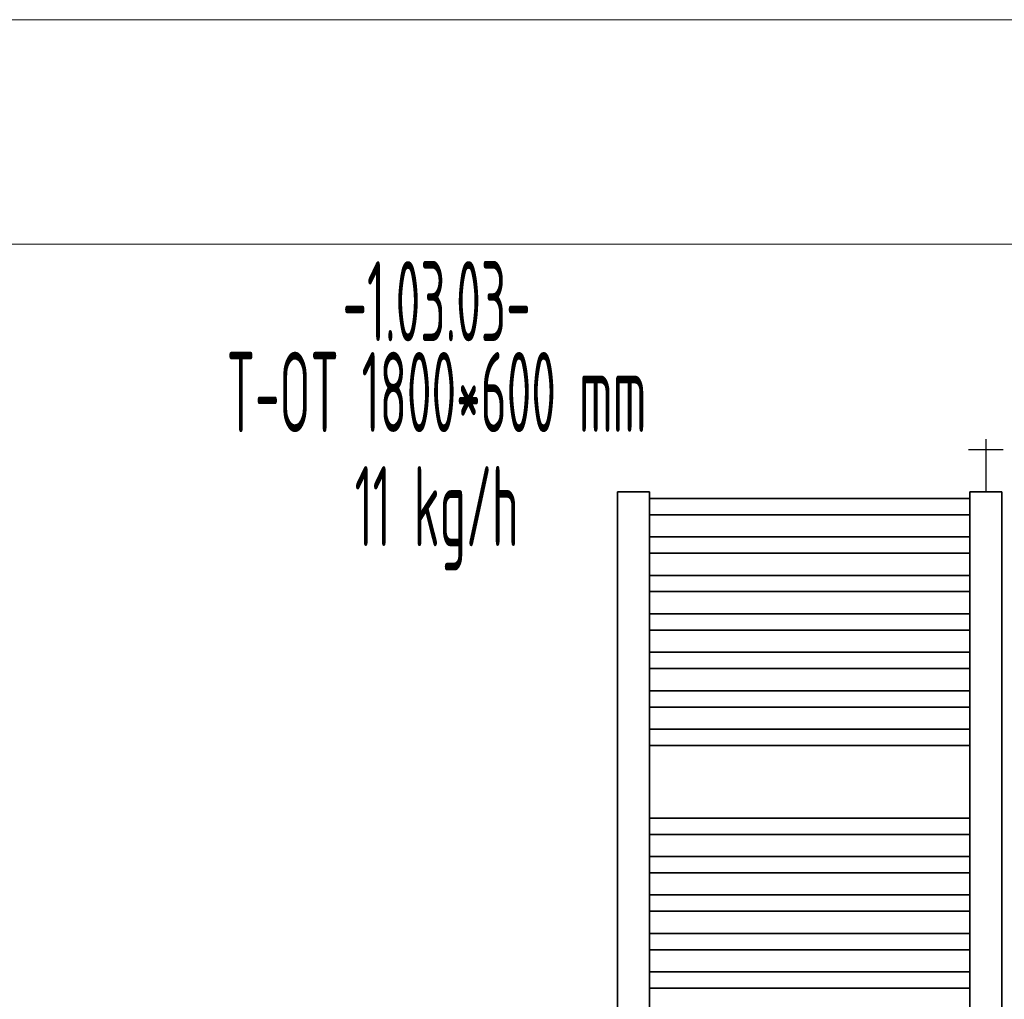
# Model space of a CAD drawing. Header units: millimetres. Extents: x 1279 to 58476, y -6899 to 74987.
# Tile 93 of 157: x 25689 to 27225, y -5357 to -3829. Entities that reach past the tile are written whole.
import ezdxf
from ezdxf.enums import TextEntityAlignment as Align

# ---------------------------------------------------------------- set-up
doc = ezdxf.new("R2010")
doc.units = ezdxf.units.MM
doc.linetypes.add('phl_thick', pattern=[0])
for name, color, linetype, lineweight in [('JS_VYT_POPIS - OBECNĚ', 7, 'Continuous', 5), ('UT_SCHÉMA_SYMBOLY', 7, 'Continuous', 25), ('UT_ZAŘÍZENÍ - OT', 3, 'Continuous', 35), ('VZT_50 POPIS - OBECNE', 7, 'Continuous', 5)]:
    doc.layers.add(name, color=color, linetype=linetype, lineweight=lineweight)
doc.styles.add('VZT_POPIS', font='isocp.shx', dxfattribs={"width": 0.6, "height": 125})

msp = doc.modelspace()

# ---------------------------------------------------------------- linework, layer by layer
at = {"layer": 'UT_SCHÉMA_SYMBOLY'}
for p, q in [((27196.6, -4483.5), (27196.6, -4565.4)), ((27169.6, -4499.5), (27223.6, -4499.5))]:
    msp.add_line(p, q, dxfattribs=at)
at = {"layer": 'UT_ZAŘÍZENÍ - OT', "linetype": 'Continuous'}
for p, q in [((26671.6, -4565.4), (26621.6, -4565.4)), ((26621.6, -4565.4), (26621.6, -6385.4)), ((26671.6, -6385.4), (26671.6, -4565.4)), ((26671.6, -4575.7), (27171.6, -4575.7)), ((26671.6, -4575.7), (27171.6, -4575.7)), ((26671.6, -4575.7), (27171.6, -4575.7)), ((26671.6, -4575.7), (27171.6, -4575.7)), ((26671.6, -4575.7), (27171.6, -4575.7)), ((26671.6, -4575.7), (27171.6, -4575.7)), ((26671.6, -4575.7), (27171.6, -4575.7)), ((26671.6, -4575.7), (27171.6, -4575.7)), ((26671.6, -4575.7), (27171.6, -4575.7)), ((26671.6, -4575.7), (27171.6, -4575.7)), ((26671.6, -4575.7), (27171.6, -4575.7)), ((26671.6, -4575.7), (27171.6, -4575.7)), ((26671.6, -4575.7), (27171.6, -4575.7)), ((26671.6, -4575.7), (27171.6, -4575.7)), ((26671.6, -4575.7), (27171.6, -4575.7)), ((26671.6, -4575.7), (27171.6, -4575.7)), ((26671.6, -4575.7), (27171.6, -4575.7)), ((26671.6, -4575.7), (27171.6, -4575.7)), ((26671.6, -4575.7), (27171.6, -4575.7)), ((26671.6, -4575.7), (27171.6, -4575.7)), ((26671.6, -4575.7), (27171.6, -4575.7)), ((26671.6, -4575.7), (27171.6, -4575.7)), ((26671.6, -4575.7), (27171.6, -4575.7)), ((26671.6, -4575.7), (27171.6, -4575.7)), ((26671.6, -4575.7), (27171.6, -4575.7)), ((26671.6, -4575.7), (27171.6, -4575.7)), ((26671.6, -4575.7), (27171.6, -4575.7)), ((26671.6, -4575.7), (27171.6, -4575.7)), ((26671.6, -4575.7), (27171.6, -4575.7)), ((26671.6, -4575.7), (27171.6, -4575.7)), ((26671.6, -4575.7), (27171.6, -4575.7)), ((26671.6, -4575.7), (27171.6, -4575.7)), ((26671.6, -4575.7), (27171.6, -4575.7)), ((26671.6, -4575.7), (27171.6, -4575.7)), ((27221.6, -4565.4), (27171.6, -4565.4)), ((27171.6, -4565.4), (27171.6, -6385.4)), ((27221.6, -6385.4), (27221.6, -4565.4)), ((26671.6, -4601.1), (27171.6, -4601.1)), ((26671.6, -4601.1), (27171.6, -4601.1)), ((26671.6, -4601.1), (27171.6, -4601.1)), ((26671.6, -4601.1), (27171.6, -4601.1)), ((26671.6, -4601.1), (27171.6, -4601.1)), ((26671.6, -4601.1), (27171.6, -4601.1)), ((26671.6, -4601.1), (27171.6, -4601.1)), ((26671.6, -4601.1), (27171.6, -4601.1)), ((26671.6, -4601.1), (27171.6, -4601.1)), ((26671.6, -4601.1), (27171.6, -4601.1)), ((26671.6, -4601.1), (27171.6, -4601.1)), ((26671.6, -4601.1), (27171.6, -4601.1)), ((26671.6, -4601.1), (27171.6, -4601.1)), ((26671.6, -4601.1), (27171.6, -4601.1)), ((26671.6, -4601.1), (27171.6, -4601.1)), ((26671.6, -4601.1), (27171.6, -4601.1)), ((26671.6, -4601.1), (27171.6, -4601.1)), ((26671.6, -4601.1), (27171.6, -4601.1)), ((26671.6, -4601.1), (27171.6, -4601.1)), ((26671.6, -4601.1), (27171.6, -4601.1)), ((26671.6, -4601.1), (27171.6, -4601.1)), ((26671.6, -4601.1), (27171.6, -4601.1)), ((26671.6, -4601.1), (27171.6, -4601.1)), ((26671.6, -4601.1), (27171.6, -4601.1)), ((26671.6, -4601.1), (27171.6, -4601.1)), ((26671.6, -4601.1), (27171.6, -4601.1)), ((26671.6, -4601.1), (27171.6, -4601.1)), ((26671.6, -4601.1), (27171.6, -4601.1)), ((26671.6, -4601.1), (27171.6, -4601.1)), ((26671.6, -4601.1), (27171.6, -4601.1)), ((26671.6, -4601.1), (27171.6, -4601.1)), ((26671.6, -4601.1), (27171.6, -4601.1)), ((26671.6, -4601.1), (27171.6, -4601.1)), ((26671.6, -4601.1), (27171.6, -4601.1)), ((26671.6, -4635.7), (27171.6, -4635.7)), ((26671.6, -4635.7), (27171.6, -4635.7)), ((26671.6, -4635.7), (27171.6, -4635.7)), ((26671.6, -4635.7), (27171.6, -4635.7)), ((26671.6, -4635.7), (27171.6, -4635.7)), ((26671.6, -4635.7), (27171.6, -4635.7)), ((26671.6, -4635.7), (27171.6, -4635.7)), ((26671.6, -4635.7), (27171.6, -4635.7)), ((26671.6, -4635.7), (27171.6, -4635.7)), ((26671.6, -4635.7), (27171.6, -4635.7)), ((26671.6, -4635.7), (27171.6, -4635.7)), ((26671.6, -4635.7), (27171.6, -4635.7)), ((26671.6, -4635.7), (27171.6, -4635.7)), ((26671.6, -4635.7), (27171.6, -4635.7)), ((26671.6, -4635.7), (27171.6, -4635.7)), ((26671.6, -4635.7), (27171.6, -4635.7)), ((26671.6, -4635.7), (27171.6, -4635.7)), ((26671.6, -4635.7), (27171.6, -4635.7)), ((26671.6, -4635.7), (27171.6, -4635.7)), ((26671.6, -4635.7), (27171.6, -4635.7)), ((26671.6, -4635.7), (27171.6, -4635.7)), ((26671.6, -4635.7), (27171.6, -4635.7)), ((26671.6, -4635.7), (27171.6, -4635.7)), ((26671.6, -4635.7), (27171.6, -4635.7)), ((26671.6, -4635.7), (27171.6, -4635.7)), ((26671.6, -4635.7), (27171.6, -4635.7)), ((26671.6, -4635.7), (27171.6, -4635.7)), ((26671.6, -4635.7), (27171.6, -4635.7)), ((26671.6, -4635.7), (27171.6, -4635.7)), ((26671.6, -4635.7), (27171.6, -4635.7)), ((26671.6, -4635.7), (27171.6, -4635.7)), ((26671.6, -4635.7), (27171.6, -4635.7)), ((26671.6, -4635.7), (27171.6, -4635.7)), ((26671.6, -4635.7), (27171.6, -4635.7)), ((26671.6, -4661.1), (27171.6, -4661.1)), ((26671.6, -4661.1), (27171.6, -4661.1)), ((26671.6, -4661.1), (27171.6, -4661.1)), ((26671.6, -4661.1), (27171.6, -4661.1)), ((26671.6, -4661.1), (27171.6, -4661.1)), ((26671.6, -4661.1), (27171.6, -4661.1)), ((26671.6, -4661.1), (27171.6, -4661.1)), ((26671.6, -4661.1), (27171.6, -4661.1)), ((26671.6, -4661.1), (27171.6, -4661.1)), ((26671.6, -4661.1), (27171.6, -4661.1)), ((26671.6, -4661.1), (27171.6, -4661.1)), ((26671.6, -4661.1), (27171.6, -4661.1)), ((26671.6, -4661.1), (27171.6, -4661.1)), ((26671.6, -4661.1), (27171.6, -4661.1)), ((26671.6, -4661.1), (27171.6, -4661.1)), ((26671.6, -4661.1), (27171.6, -4661.1)), ((26671.6, -4661.1), (27171.6, -4661.1)), ((26671.6, -4661.1), (27171.6, -4661.1)), ((26671.6, -4661.1), (27171.6, -4661.1)), ((26671.6, -4661.1), (27171.6, -4661.1)), ((26671.6, -4661.1), (27171.6, -4661.1)), ((26671.6, -4661.1), (27171.6, -4661.1)), ((26671.6, -4661.1), (27171.6, -4661.1)), ((26671.6, -4661.1), (27171.6, -4661.1)), ((26671.6, -4661.1), (27171.6, -4661.1)), ((26671.6, -4661.1), (27171.6, -4661.1)), ((26671.6, -4661.1), (27171.6, -4661.1)), ((26671.6, -4661.1), (27171.6, -4661.1)), ((26671.6, -4661.1), (27171.6, -4661.1)), ((26671.6, -4661.1), (27171.6, -4661.1)), ((26671.6, -4661.1), (27171.6, -4661.1)), ((26671.6, -4661.1), (27171.6, -4661.1)), ((26671.6, -4661.1), (27171.6, -4661.1)), ((26671.6, -4661.1), (27171.6, -4661.1)), ((26671.6, -4695.7), (27171.6, -4695.7)), ((26671.6, -4695.7), (27171.6, -4695.7)), ((26671.6, -4695.7), (27171.6, -4695.7)), ((26671.6, -4695.7), (27171.6, -4695.7)), ((26671.6, -4695.7), (27171.6, -4695.7)), ((26671.6, -4695.7), (27171.6, -4695.7)), ((26671.6, -4695.7), (27171.6, -4695.7)), ((26671.6, -4695.7), (27171.6, -4695.7)), ((26671.6, -4695.7), (27171.6, -4695.7)), ((26671.6, -4695.7), (27171.6, -4695.7)), ((26671.6, -4695.7), (27171.6, -4695.7)), ((26671.6, -4695.7), (27171.6, -4695.7)), ((26671.6, -4695.7), (27171.6, -4695.7)), ((26671.6, -4695.7), (27171.6, -4695.7)), ((26671.6, -4695.7), (27171.6, -4695.7)), ((26671.6, -4695.7), (27171.6, -4695.7)), ((26671.6, -4695.7), (27171.6, -4695.7)), ((26671.6, -4695.7), (27171.6, -4695.7)), ((26671.6, -4695.7), (27171.6, -4695.7)), ((26671.6, -4695.7), (27171.6, -4695.7)), ((26671.6, -4695.7), (27171.6, -4695.7)), ((26671.6, -4695.7), (27171.6, -4695.7)), ((26671.6, -4695.7), (27171.6, -4695.7)), ((26671.6, -4695.7), (27171.6, -4695.7)), ((26671.6, -4695.7), (27171.6, -4695.7)), ((26671.6, -4695.7), (27171.6, -4695.7)), ((26671.6, -4695.7), (27171.6, -4695.7)), ((26671.6, -4695.7), (27171.6, -4695.7)), ((26671.6, -4695.7), (27171.6, -4695.7)), ((26671.6, -4695.7), (27171.6, -4695.7)), ((26671.6, -4695.7), (27171.6, -4695.7)), ((26671.6, -4695.7), (27171.6, -4695.7)), ((26671.6, -4695.7), (27171.6, -4695.7)), ((26671.6, -4695.7), (27171.6, -4695.7)), ((26671.6, -4721.1), (27171.6, -4721.1)), ((26671.6, -4721.1), (27171.6, -4721.1)), ((26671.6, -4721.1), (27171.6, -4721.1)), ((26671.6, -4721.1), (27171.6, -4721.1)), ((26671.6, -4721.1), (27171.6, -4721.1)), ((26671.6, -4721.1), (27171.6, -4721.1)), ((26671.6, -4721.1), (27171.6, -4721.1)), ((26671.6, -4721.1), (27171.6, -4721.1)), ((26671.6, -4721.1), (27171.6, -4721.1)), ((26671.6, -4721.1), (27171.6, -4721.1)), ((26671.6, -4721.1), (27171.6, -4721.1)), ((26671.6, -4721.1), (27171.6, -4721.1)), ((26671.6, -4721.1), (27171.6, -4721.1)), ((26671.6, -4721.1), (27171.6, -4721.1)), ((26671.6, -4721.1), (27171.6, -4721.1)), ((26671.6, -4721.1), (27171.6, -4721.1)), ((26671.6, -4721.1), (27171.6, -4721.1)), ((26671.6, -4721.1), (27171.6, -4721.1)), ((26671.6, -4721.1), (27171.6, -4721.1)), ((26671.6, -4721.1), (27171.6, -4721.1)), ((26671.6, -4721.1), (27171.6, -4721.1)), ((26671.6, -4721.1), (27171.6, -4721.1)), ((26671.6, -4721.1), (27171.6, -4721.1)), ((26671.6, -4721.1), (27171.6, -4721.1)), ((26671.6, -4721.1), (27171.6, -4721.1)), ((26671.6, -4721.1), (27171.6, -4721.1)), ((26671.6, -4721.1), (27171.6, -4721.1)), ((26671.6, -4721.1), (27171.6, -4721.1)), ((26671.6, -4721.1), (27171.6, -4721.1)), ((26671.6, -4721.1), (27171.6, -4721.1)), ((26671.6, -4721.1), (27171.6, -4721.1)), ((26671.6, -4721.1), (27171.6, -4721.1)), ((26671.6, -4721.1), (27171.6, -4721.1)), ((26671.6, -4721.1), (27171.6, -4721.1)), ((26671.6, -4755.7), (27171.6, -4755.7)), ((26671.6, -4755.7), (27171.6, -4755.7)), ((26671.6, -4755.7), (27171.6, -4755.7)), ((26671.6, -4755.7), (27171.6, -4755.7)), ((26671.6, -4755.7), (27171.6, -4755.7)), ((26671.6, -4755.7), (27171.6, -4755.7)), ((26671.6, -4755.7), (27171.6, -4755.7)), ((26671.6, -4755.7), (27171.6, -4755.7)), ((26671.6, -4755.7), (27171.6, -4755.7)), ((26671.6, -4755.7), (27171.6, -4755.7)), ((26671.6, -4755.7), (27171.6, -4755.7)), ((26671.6, -4755.7), (27171.6, -4755.7)), ((26671.6, -4755.7), (27171.6, -4755.7)), ((26671.6, -4755.7), (27171.6, -4755.7)), ((26671.6, -4755.7), (27171.6, -4755.7)), ((26671.6, -4755.7), (27171.6, -4755.7)), ((26671.6, -4755.7), (27171.6, -4755.7)), ((26671.6, -4755.7), (27171.6, -4755.7)), ((26671.6, -4755.7), (27171.6, -4755.7)), ((26671.6, -4755.7), (27171.6, -4755.7)), ((26671.6, -4755.7), (27171.6, -4755.7)), ((26671.6, -4755.7), (27171.6, -4755.7)), ((26671.6, -4755.7), (27171.6, -4755.7)), ((26671.6, -4755.7), (27171.6, -4755.7)), ((26671.6, -4755.7), (27171.6, -4755.7)), ((26671.6, -4755.7), (27171.6, -4755.7)), ((26671.6, -4755.7), (27171.6, -4755.7)), ((26671.6, -4755.7), (27171.6, -4755.7)), ((26671.6, -4755.7), (27171.6, -4755.7)), ((26671.6, -4755.7), (27171.6, -4755.7)), ((26671.6, -4755.7), (27171.6, -4755.7)), ((26671.6, -4755.7), (27171.6, -4755.7)), ((26671.6, -4755.7), (27171.6, -4755.7)), ((26671.6, -4755.7), (27171.6, -4755.7)), ((26671.6, -4781.1), (27171.6, -4781.1)), ((26671.6, -4781.1), (27171.6, -4781.1)), ((26671.6, -4781.1), (27171.6, -4781.1)), ((26671.6, -4781.1), (27171.6, -4781.1)), ((26671.6, -4781.1), (27171.6, -4781.1)), ((26671.6, -4781.1), (27171.6, -4781.1)), ((26671.6, -4781.1), (27171.6, -4781.1)), ((26671.6, -4781.1), (27171.6, -4781.1)), ((26671.6, -4781.1), (27171.6, -4781.1)), ((26671.6, -4781.1), (27171.6, -4781.1)), ((26671.6, -4781.1), (27171.6, -4781.1)), ((26671.6, -4781.1), (27171.6, -4781.1)), ((26671.6, -4781.1), (27171.6, -4781.1)), ((26671.6, -4781.1), (27171.6, -4781.1)), ((26671.6, -4781.1), (27171.6, -4781.1)), ((26671.6, -4781.1), (27171.6, -4781.1)), ((26671.6, -4781.1), (27171.6, -4781.1)), ((26671.6, -4781.1), (27171.6, -4781.1)), ((26671.6, -4781.1), (27171.6, -4781.1)), ((26671.6, -4781.1), (27171.6, -4781.1)), ((26671.6, -4781.1), (27171.6, -4781.1)), ((26671.6, -4781.1), (27171.6, -4781.1)), ((26671.6, -4781.1), (27171.6, -4781.1)), ((26671.6, -4781.1), (27171.6, -4781.1)), ((26671.6, -4781.1), (27171.6, -4781.1)), ((26671.6, -4781.1), (27171.6, -4781.1)), ((26671.6, -4781.1), (27171.6, -4781.1)), ((26671.6, -4781.1), (27171.6, -4781.1)), ((26671.6, -4781.1), (27171.6, -4781.1)), ((26671.6, -4781.1), (27171.6, -4781.1)), ((26671.6, -4781.1), (27171.6, -4781.1)), ((26671.6, -4781.1), (27171.6, -4781.1)), ((26671.6, -4781.1), (27171.6, -4781.1)), ((26671.6, -4781.1), (27171.6, -4781.1)), ((26671.6, -4815.7), (27171.6, -4815.7)), ((26671.6, -4815.7), (27171.6, -4815.7)), ((26671.6, -4815.7), (27171.6, -4815.7)), ((26671.6, -4815.7), (27171.6, -4815.7)), ((26671.6, -4815.7), (27171.6, -4815.7)), ((26671.6, -4815.7), (27171.6, -4815.7)), ((26671.6, -4815.7), (27171.6, -4815.7)), ((26671.6, -4815.7), (27171.6, -4815.7)), ((26671.6, -4815.7), (27171.6, -4815.7)), ((26671.6, -4815.7), (27171.6, -4815.7)), ((26671.6, -4815.7), (27171.6, -4815.7)), ((26671.6, -4815.7), (27171.6, -4815.7)), ((26671.6, -4815.7), (27171.6, -4815.7)), ((26671.6, -4815.7), (27171.6, -4815.7)), ((26671.6, -4815.7), (27171.6, -4815.7)), ((26671.6, -4815.7), (27171.6, -4815.7)), ((26671.6, -4815.7), (27171.6, -4815.7)), ((26671.6, -4815.7), (27171.6, -4815.7)), ((26671.6, -4815.7), (27171.6, -4815.7)), ((26671.6, -4815.7), (27171.6, -4815.7)), ((26671.6, -4815.7), (27171.6, -4815.7)), ((26671.6, -4815.7), (27171.6, -4815.7)), ((26671.6, -4815.7), (27171.6, -4815.7)), ((26671.6, -4815.7), (27171.6, -4815.7)), ((26671.6, -4815.7), (27171.6, -4815.7)), ((26671.6, -4815.7), (27171.6, -4815.7)), ((26671.6, -4815.7), (27171.6, -4815.7)), ((26671.6, -4815.7), (27171.6, -4815.7)), ((26671.6, -4815.7), (27171.6, -4815.7)), ((26671.6, -4815.7), (27171.6, -4815.7)), ((26671.6, -4815.7), (27171.6, -4815.7)), ((26671.6, -4815.7), (27171.6, -4815.7)), ((26671.6, -4815.7), (27171.6, -4815.7)), ((26671.6, -4815.7), (27171.6, -4815.7)), ((26671.6, -4841.1), (27171.6, -4841.1)), ((26671.6, -4841.1), (27171.6, -4841.1)), ((26671.6, -4841.1), (27171.6, -4841.1)), ((26671.6, -4841.1), (27171.6, -4841.1)), ((26671.6, -4841.1), (27171.6, -4841.1)), ((26671.6, -4841.1), (27171.6, -4841.1)), ((26671.6, -4841.1), (27171.6, -4841.1)), ((26671.6, -4841.1), (27171.6, -4841.1)), ((26671.6, -4841.1), (27171.6, -4841.1)), ((26671.6, -4841.1), (27171.6, -4841.1)), ((26671.6, -4841.1), (27171.6, -4841.1)), ((26671.6, -4841.1), (27171.6, -4841.1)), ((26671.6, -4841.1), (27171.6, -4841.1)), ((26671.6, -4841.1), (27171.6, -4841.1)), ((26671.6, -4841.1), (27171.6, -4841.1)), ((26671.6, -4841.1), (27171.6, -4841.1)), ((26671.6, -4841.1), (27171.6, -4841.1)), ((26671.6, -4841.1), (27171.6, -4841.1)), ((26671.6, -4841.1), (27171.6, -4841.1)), ((26671.6, -4841.1), (27171.6, -4841.1)), ((26671.6, -4841.1), (27171.6, -4841.1)), ((26671.6, -4841.1), (27171.6, -4841.1)), ((26671.6, -4841.1), (27171.6, -4841.1)), ((26671.6, -4841.1), (27171.6, -4841.1)), ((26671.6, -4841.1), (27171.6, -4841.1)), ((26671.6, -4841.1), (27171.6, -4841.1)), ((26671.6, -4841.1), (27171.6, -4841.1)), ((26671.6, -4841.1), (27171.6, -4841.1)), ((26671.6, -4841.1), (27171.6, -4841.1)), ((26671.6, -4841.1), (27171.6, -4841.1)), ((26671.6, -4841.1), (27171.6, -4841.1)), ((26671.6, -4841.1), (27171.6, -4841.1)), ((26671.6, -4841.1), (27171.6, -4841.1)), ((26671.6, -4841.1), (27171.6, -4841.1)), ((26671.6, -4875.7), (27171.6, -4875.7)), ((26671.6, -4875.7), (27171.6, -4875.7)), ((26671.6, -4875.7), (27171.6, -4875.7)), ((26671.6, -4875.7), (27171.6, -4875.7)), ((26671.6, -4875.7), (27171.6, -4875.7)), ((26671.6, -4875.7), (27171.6, -4875.7)), ((26671.6, -4875.7), (27171.6, -4875.7)), ((26671.6, -4875.7), (27171.6, -4875.7)), ((26671.6, -4875.7), (27171.6, -4875.7)), ((26671.6, -4875.7), (27171.6, -4875.7)), ((26671.6, -4875.7), (27171.6, -4875.7)), ((26671.6, -4875.7), (27171.6, -4875.7)), ((26671.6, -4875.7), (27171.6, -4875.7)), ((26671.6, -4875.7), (27171.6, -4875.7)), ((26671.6, -4875.7), (27171.6, -4875.7)), ((26671.6, -4875.7), (27171.6, -4875.7)), ((26671.6, -4875.7), (27171.6, -4875.7)), ((26671.6, -4875.7), (27171.6, -4875.7)), ((26671.6, -4875.7), (27171.6, -4875.7)), ((26671.6, -4875.7), (27171.6, -4875.7)), ((26671.6, -4875.7), (27171.6, -4875.7)), ((26671.6, -4875.7), (27171.6, -4875.7)), ((26671.6, -4875.7), (27171.6, -4875.7)), ((26671.6, -4875.7), (27171.6, -4875.7)), ((26671.6, -4875.7), (27171.6, -4875.7)), ((26671.6, -4875.7), (27171.6, -4875.7)), ((26671.6, -4875.7), (27171.6, -4875.7)), ((26671.6, -4875.7), (27171.6, -4875.7)), ((26671.6, -4875.7), (27171.6, -4875.7)), ((26671.6, -4875.7), (27171.6, -4875.7)), ((26671.6, -4875.7), (27171.6, -4875.7)), ((26671.6, -4875.7), (27171.6, -4875.7)), ((26671.6, -4875.7), (27171.6, -4875.7)), ((26671.6, -4875.7), (27171.6, -4875.7)), ((26671.6, -4901.1), (27171.6, -4901.1)), ((26671.6, -4901.1), (27171.6, -4901.1)), ((26671.6, -4901.1), (27171.6, -4901.1)), ((26671.6, -4901.1), (27171.6, -4901.1)), ((26671.6, -4901.1), (27171.6, -4901.1)), ((26671.6, -4901.1), (27171.6, -4901.1)), ((26671.6, -4901.1), (27171.6, -4901.1)), ((26671.6, -4901.1), (27171.6, -4901.1)), ((26671.6, -4901.1), (27171.6, -4901.1)), ((26671.6, -4901.1), (27171.6, -4901.1)), ((26671.6, -4901.1), (27171.6, -4901.1)), ((26671.6, -4901.1), (27171.6, -4901.1)), ((26671.6, -4901.1), (27171.6, -4901.1)), ((26671.6, -4901.1), (27171.6, -4901.1)), ((26671.6, -4901.1), (27171.6, -4901.1)), ((26671.6, -4901.1), (27171.6, -4901.1)), ((26671.6, -4901.1), (27171.6, -4901.1)), ((26671.6, -4901.1), (27171.6, -4901.1)), ((26671.6, -4901.1), (27171.6, -4901.1)), ((26671.6, -4901.1), (27171.6, -4901.1)), ((26671.6, -4901.1), (27171.6, -4901.1)), ((26671.6, -4901.1), (27171.6, -4901.1)), ((26671.6, -4901.1), (27171.6, -4901.1)), ((26671.6, -4901.1), (27171.6, -4901.1)), ((26671.6, -4901.1), (27171.6, -4901.1)), ((26671.6, -4901.1), (27171.6, -4901.1)), ((26671.6, -4901.1), (27171.6, -4901.1)), ((26671.6, -4901.1), (27171.6, -4901.1)), ((26671.6, -4901.1), (27171.6, -4901.1)), ((26671.6, -4901.1), (27171.6, -4901.1)), ((26671.6, -4901.1), (27171.6, -4901.1)), ((26671.6, -4901.1), (27171.6, -4901.1)), ((26671.6, -4901.1), (27171.6, -4901.1)), ((26671.6, -4901.1), (27171.6, -4901.1)), ((26671.6, -4935.7), (27171.6, -4935.7)), ((26671.6, -4935.7), (27171.6, -4935.7)), ((26671.6, -4935.7), (27171.6, -4935.7)), ((26671.6, -4935.7), (27171.6, -4935.7)), ((26671.6, -4935.7), (27171.6, -4935.7)), ((26671.6, -4935.7), (27171.6, -4935.7)), ((26671.6, -4935.7), (27171.6, -4935.7)), ((26671.6, -4935.7), (27171.6, -4935.7)), ((26671.6, -4935.7), (27171.6, -4935.7)), ((26671.6, -4935.7), (27171.6, -4935.7)), ((26671.6, -4935.7), (27171.6, -4935.7)), ((26671.6, -4935.7), (27171.6, -4935.7)), ((26671.6, -4935.7), (27171.6, -4935.7)), ((26671.6, -4935.7), (27171.6, -4935.7)), ((26671.6, -4935.7), (27171.6, -4935.7)), ((26671.6, -4935.7), (27171.6, -4935.7)), ((26671.6, -4935.7), (27171.6, -4935.7)), ((26671.6, -4935.7), (27171.6, -4935.7)), ((26671.6, -4935.7), (27171.6, -4935.7)), ((26671.6, -4935.7), (27171.6, -4935.7)), ((26671.6, -4935.7), (27171.6, -4935.7)), ((26671.6, -4935.7), (27171.6, -4935.7)), ((26671.6, -4935.7), (27171.6, -4935.7)), ((26671.6, -4935.7), (27171.6, -4935.7)), ((26671.6, -4935.7), (27171.6, -4935.7)), ((26671.6, -4935.7), (27171.6, -4935.7)), ((26671.6, -4935.7), (27171.6, -4935.7)), ((26671.6, -4935.7), (27171.6, -4935.7)), ((26671.6, -4935.7), (27171.6, -4935.7)), ((26671.6, -4935.7), (27171.6, -4935.7)), ((26671.6, -4935.7), (27171.6, -4935.7)), ((26671.6, -4935.7), (27171.6, -4935.7)), ((26671.6, -4935.7), (27171.6, -4935.7)), ((26671.6, -4935.7), (27171.6, -4935.7)), ((26671.6, -4961.1), (27171.6, -4961.1)), ((26671.6, -4961.1), (27171.6, -4961.1)), ((26671.6, -4961.1), (27171.6, -4961.1)), ((26671.6, -4961.1), (27171.6, -4961.1)), ((26671.6, -4961.1), (27171.6, -4961.1)), ((26671.6, -4961.1), (27171.6, -4961.1)), ((26671.6, -4961.1), (27171.6, -4961.1)), ((26671.6, -4961.1), (27171.6, -4961.1)), ((26671.6, -4961.1), (27171.6, -4961.1)), ((26671.6, -4961.1), (27171.6, -4961.1)), ((26671.6, -4961.1), (27171.6, -4961.1)), ((26671.6, -4961.1), (27171.6, -4961.1)), ((26671.6, -4961.1), (27171.6, -4961.1)), ((26671.6, -4961.1), (27171.6, -4961.1)), ((26671.6, -4961.1), (27171.6, -4961.1)), ((26671.6, -4961.1), (27171.6, -4961.1)), ((26671.6, -4961.1), (27171.6, -4961.1)), ((26671.6, -4961.1), (27171.6, -4961.1)), ((26671.6, -4961.1), (27171.6, -4961.1)), ((26671.6, -4961.1), (27171.6, -4961.1)), ((26671.6, -4961.1), (27171.6, -4961.1)), ((26671.6, -4961.1), (27171.6, -4961.1)), ((26671.6, -4961.1), (27171.6, -4961.1)), ((26671.6, -4961.1), (27171.6, -4961.1)), ((26671.6, -4961.1), (27171.6, -4961.1)), ((26671.6, -4961.1), (27171.6, -4961.1)), ((26671.6, -4961.1), (27171.6, -4961.1)), ((26671.6, -4961.1), (27171.6, -4961.1)), ((26671.6, -4961.1), (27171.6, -4961.1)), ((26671.6, -4961.1), (27171.6, -4961.1)), ((26671.6, -4961.1), (27171.6, -4961.1)), ((26671.6, -4961.1), (27171.6, -4961.1)), ((26671.6, -4961.1), (27171.6, -4961.1)), ((26671.6, -4961.1), (27171.6, -4961.1)), ((26671.6, -5074.2), (27171.6, -5074.2)), ((26671.6, -5074.2), (27171.6, -5074.2)), ((26671.6, -5074.2), (27171.6, -5074.2)), ((26671.6, -5074.2), (27171.6, -5074.2)), ((26671.6, -5074.2), (27171.6, -5074.2)), ((26671.6, -5074.2), (27171.6, -5074.2)), ((26671.6, -5074.2), (27171.6, -5074.2)), ((26671.6, -5074.2), (27171.6, -5074.2)), ((26671.6, -5074.2), (27171.6, -5074.2)), ((26671.6, -5074.2), (27171.6, -5074.2)), ((26671.6, -5074.2), (27171.6, -5074.2)), ((26671.6, -5074.2), (27171.6, -5074.2)), ((26671.6, -5074.2), (27171.6, -5074.2)), ((26671.6, -5074.2), (27171.6, -5074.2)), ((26671.6, -5074.2), (27171.6, -5074.2)), ((26671.6, -5074.2), (27171.6, -5074.2)), ((26671.6, -5074.2), (27171.6, -5074.2)), ((26671.6, -5074.2), (27171.6, -5074.2)), ((26671.6, -5074.2), (27171.6, -5074.2)), ((26671.6, -5074.2), (27171.6, -5074.2)), ((26671.6, -5074.2), (27171.6, -5074.2)), ((26671.6, -5074.2), (27171.6, -5074.2)), ((26671.6, -5074.2), (27171.6, -5074.2)), ((26671.6, -5074.2), (27171.6, -5074.2)), ((26671.6, -5074.2), (27171.6, -5074.2)), ((26671.6, -5074.2), (27171.6, -5074.2)), ((26671.6, -5074.2), (27171.6, -5074.2)), ((26671.6, -5074.2), (27171.6, -5074.2)), ((26671.6, -5074.2), (27171.6, -5074.2)), ((26671.6, -5074.2), (27171.6, -5074.2)), ((26671.6, -5074.2), (27171.6, -5074.2)), ((26671.6, -5074.2), (27171.6, -5074.2)), ((26671.6, -5074.2), (27171.6, -5074.2)), ((26671.6, -5074.2), (27171.6, -5074.2)), ((26671.6, -5099.7), (27171.6, -5099.7)), ((26671.6, -5099.7), (27171.6, -5099.7)), ((26671.6, -5099.7), (27171.6, -5099.7)), ((26671.6, -5099.7), (27171.6, -5099.7)), ((26671.6, -5099.7), (27171.6, -5099.7)), ((26671.6, -5099.7), (27171.6, -5099.7)), ((26671.6, -5099.7), (27171.6, -5099.7)), ((26671.6, -5099.7), (27171.6, -5099.7)), ((26671.6, -5099.7), (27171.6, -5099.7)), ((26671.6, -5099.7), (27171.6, -5099.7)), ((26671.6, -5099.7), (27171.6, -5099.7)), ((26671.6, -5099.7), (27171.6, -5099.7)), ((26671.6, -5099.7), (27171.6, -5099.7)), ((26671.6, -5099.7), (27171.6, -5099.7)), ((26671.6, -5099.7), (27171.6, -5099.7)), ((26671.6, -5099.7), (27171.6, -5099.7)), ((26671.6, -5099.7), (27171.6, -5099.7)), ((26671.6, -5099.7), (27171.6, -5099.7)), ((26671.6, -5099.7), (27171.6, -5099.7)), ((26671.6, -5099.7), (27171.6, -5099.7)), ((26671.6, -5099.7), (27171.6, -5099.7)), ((26671.6, -5099.7), (27171.6, -5099.7)), ((26671.6, -5099.7), (27171.6, -5099.7)), ((26671.6, -5099.7), (27171.6, -5099.7)), ((26671.6, -5099.7), (27171.6, -5099.7)), ((26671.6, -5099.7), (27171.6, -5099.7)), ((26671.6, -5099.7), (27171.6, -5099.7)), ((26671.6, -5099.7), (27171.6, -5099.7)), ((26671.6, -5099.7), (27171.6, -5099.7)), ((26671.6, -5099.7), (27171.6, -5099.7)), ((26671.6, -5099.7), (27171.6, -5099.7)), ((26671.6, -5099.7), (27171.6, -5099.7)), ((26671.6, -5099.7), (27171.6, -5099.7)), ((26671.6, -5099.7), (27171.6, -5099.7)), ((26671.6, -5134.2), (27171.6, -5134.2)), ((26671.6, -5134.2), (27171.6, -5134.2)), ((26671.6, -5134.2), (27171.6, -5134.2)), ((26671.6, -5134.2), (27171.6, -5134.2)), ((26671.6, -5134.2), (27171.6, -5134.2)), ((26671.6, -5134.2), (27171.6, -5134.2)), ((26671.6, -5134.2), (27171.6, -5134.2)), ((26671.6, -5134.2), (27171.6, -5134.2)), ((26671.6, -5134.2), (27171.6, -5134.2)), ((26671.6, -5134.2), (27171.6, -5134.2)), ((26671.6, -5134.2), (27171.6, -5134.2)), ((26671.6, -5134.2), (27171.6, -5134.2)), ((26671.6, -5134.2), (27171.6, -5134.2)), ((26671.6, -5134.2), (27171.6, -5134.2)), ((26671.6, -5134.2), (27171.6, -5134.2)), ((26671.6, -5134.2), (27171.6, -5134.2)), ((26671.6, -5134.2), (27171.6, -5134.2)), ((26671.6, -5134.2), (27171.6, -5134.2)), ((26671.6, -5134.2), (27171.6, -5134.2)), ((26671.6, -5134.2), (27171.6, -5134.2)), ((26671.6, -5134.2), (27171.6, -5134.2)), ((26671.6, -5134.2), (27171.6, -5134.2)), ((26671.6, -5134.2), (27171.6, -5134.2)), ((26671.6, -5134.2), (27171.6, -5134.2)), ((26671.6, -5134.2), (27171.6, -5134.2)), ((26671.6, -5134.2), (27171.6, -5134.2)), ((26671.6, -5134.2), (27171.6, -5134.2)), ((26671.6, -5134.2), (27171.6, -5134.2)), ((26671.6, -5134.2), (27171.6, -5134.2)), ((26671.6, -5134.2), (27171.6, -5134.2)), ((26671.6, -5134.2), (27171.6, -5134.2)), ((26671.6, -5134.2), (27171.6, -5134.2)), ((26671.6, -5134.2), (27171.6, -5134.2)), ((26671.6, -5134.2), (27171.6, -5134.2)), ((26671.6, -5159.7), (27171.6, -5159.7)), ((26671.6, -5159.7), (27171.6, -5159.7)), ((26671.6, -5159.7), (27171.6, -5159.7)), ((26671.6, -5159.7), (27171.6, -5159.7)), ((26671.6, -5159.7), (27171.6, -5159.7)), ((26671.6, -5159.7), (27171.6, -5159.7)), ((26671.6, -5159.7), (27171.6, -5159.7)), ((26671.6, -5159.7), (27171.6, -5159.7)), ((26671.6, -5159.7), (27171.6, -5159.7)), ((26671.6, -5159.7), (27171.6, -5159.7)), ((26671.6, -5159.7), (27171.6, -5159.7)), ((26671.6, -5159.7), (27171.6, -5159.7)), ((26671.6, -5159.7), (27171.6, -5159.7)), ((26671.6, -5159.7), (27171.6, -5159.7)), ((26671.6, -5159.7), (27171.6, -5159.7)), ((26671.6, -5159.7), (27171.6, -5159.7)), ((26671.6, -5159.7), (27171.6, -5159.7)), ((26671.6, -5159.7), (27171.6, -5159.7)), ((26671.6, -5159.7), (27171.6, -5159.7)), ((26671.6, -5159.7), (27171.6, -5159.7)), ((26671.6, -5159.7), (27171.6, -5159.7)), ((26671.6, -5159.7), (27171.6, -5159.7)), ((26671.6, -5159.7), (27171.6, -5159.7)), ((26671.6, -5159.7), (27171.6, -5159.7)), ((26671.6, -5159.7), (27171.6, -5159.7)), ((26671.6, -5159.7), (27171.6, -5159.7)), ((26671.6, -5159.7), (27171.6, -5159.7)), ((26671.6, -5159.7), (27171.6, -5159.7)), ((26671.6, -5159.7), (27171.6, -5159.7)), ((26671.6, -5159.7), (27171.6, -5159.7)), ((26671.6, -5159.7), (27171.6, -5159.7)), ((26671.6, -5159.7), (27171.6, -5159.7)), ((26671.6, -5159.7), (27171.6, -5159.7)), ((26671.6, -5159.7), (27171.6, -5159.7)), ((26671.6, -5194.2), (27171.6, -5194.2)), ((26671.6, -5194.2), (27171.6, -5194.2)), ((26671.6, -5194.2), (27171.6, -5194.2)), ((26671.6, -5194.2), (27171.6, -5194.2)), ((26671.6, -5194.2), (27171.6, -5194.2)), ((26671.6, -5194.2), (27171.6, -5194.2)), ((26671.6, -5194.2), (27171.6, -5194.2)), ((26671.6, -5194.2), (27171.6, -5194.2)), ((26671.6, -5194.2), (27171.6, -5194.2)), ((26671.6, -5194.2), (27171.6, -5194.2)), ((26671.6, -5194.2), (27171.6, -5194.2)), ((26671.6, -5194.2), (27171.6, -5194.2)), ((26671.6, -5194.2), (27171.6, -5194.2)), ((26671.6, -5194.2), (27171.6, -5194.2)), ((26671.6, -5194.2), (27171.6, -5194.2)), ((26671.6, -5194.2), (27171.6, -5194.2)), ((26671.6, -5194.2), (27171.6, -5194.2)), ((26671.6, -5194.2), (27171.6, -5194.2)), ((26671.6, -5194.2), (27171.6, -5194.2)), ((26671.6, -5194.2), (27171.6, -5194.2)), ((26671.6, -5194.2), (27171.6, -5194.2)), ((26671.6, -5194.2), (27171.6, -5194.2)), ((26671.6, -5194.2), (27171.6, -5194.2)), ((26671.6, -5194.2), (27171.6, -5194.2)), ((26671.6, -5194.2), (27171.6, -5194.2)), ((26671.6, -5194.2), (27171.6, -5194.2)), ((26671.6, -5194.2), (27171.6, -5194.2)), ((26671.6, -5194.2), (27171.6, -5194.2)), ((26671.6, -5194.2), (27171.6, -5194.2)), ((26671.6, -5194.2), (27171.6, -5194.2)), ((26671.6, -5194.2), (27171.6, -5194.2)), ((26671.6, -5194.2), (27171.6, -5194.2)), ((26671.6, -5194.2), (27171.6, -5194.2)), ((26671.6, -5194.2), (27171.6, -5194.2)), ((26671.6, -5219.7), (27171.6, -5219.7)), ((26671.6, -5219.7), (27171.6, -5219.7)), ((26671.6, -5219.7), (27171.6, -5219.7)), ((26671.6, -5219.7), (27171.6, -5219.7)), ((26671.6, -5219.7), (27171.6, -5219.7)), ((26671.6, -5219.7), (27171.6, -5219.7)), ((26671.6, -5219.7), (27171.6, -5219.7)), ((26671.6, -5219.7), (27171.6, -5219.7)), ((26671.6, -5219.7), (27171.6, -5219.7)), ((26671.6, -5219.7), (27171.6, -5219.7)), ((26671.6, -5219.7), (27171.6, -5219.7)), ((26671.6, -5219.7), (27171.6, -5219.7)), ((26671.6, -5219.7), (27171.6, -5219.7)), ((26671.6, -5219.7), (27171.6, -5219.7)), ((26671.6, -5219.7), (27171.6, -5219.7)), ((26671.6, -5219.7), (27171.6, -5219.7)), ((26671.6, -5219.7), (27171.6, -5219.7)), ((26671.6, -5219.7), (27171.6, -5219.7)), ((26671.6, -5219.7), (27171.6, -5219.7)), ((26671.6, -5219.7), (27171.6, -5219.7)), ((26671.6, -5219.7), (27171.6, -5219.7)), ((26671.6, -5219.7), (27171.6, -5219.7)), ((26671.6, -5219.7), (27171.6, -5219.7)), ((26671.6, -5219.7), (27171.6, -5219.7)), ((26671.6, -5219.7), (27171.6, -5219.7)), ((26671.6, -5219.7), (27171.6, -5219.7)), ((26671.6, -5219.7), (27171.6, -5219.7)), ((26671.6, -5219.7), (27171.6, -5219.7)), ((26671.6, -5219.7), (27171.6, -5219.7)), ((26671.6, -5219.7), (27171.6, -5219.7)), ((26671.6, -5219.7), (27171.6, -5219.7)), ((26671.6, -5219.7), (27171.6, -5219.7)), ((26671.6, -5219.7), (27171.6, -5219.7)), ((26671.6, -5219.7), (27171.6, -5219.7)), ((26671.6, -5254.2), (27171.6, -5254.2)), ((26671.6, -5254.2), (27171.6, -5254.2)), ((26671.6, -5254.2), (27171.6, -5254.2)), ((26671.6, -5254.2), (27171.6, -5254.2)), ((26671.6, -5254.2), (27171.6, -5254.2)), ((26671.6, -5254.2), (27171.6, -5254.2)), ((26671.6, -5254.2), (27171.6, -5254.2)), ((26671.6, -5254.2), (27171.6, -5254.2)), ((26671.6, -5254.2), (27171.6, -5254.2)), ((26671.6, -5254.2), (27171.6, -5254.2)), ((26671.6, -5254.2), (27171.6, -5254.2)), ((26671.6, -5254.2), (27171.6, -5254.2)), ((26671.6, -5254.2), (27171.6, -5254.2)), ((26671.6, -5254.2), (27171.6, -5254.2)), ((26671.6, -5254.2), (27171.6, -5254.2)), ((26671.6, -5254.2), (27171.6, -5254.2)), ((26671.6, -5254.2), (27171.6, -5254.2)), ((26671.6, -5254.2), (27171.6, -5254.2)), ((26671.6, -5254.2), (27171.6, -5254.2)), ((26671.6, -5254.2), (27171.6, -5254.2)), ((26671.6, -5254.2), (27171.6, -5254.2)), ((26671.6, -5254.2), (27171.6, -5254.2)), ((26671.6, -5254.2), (27171.6, -5254.2)), ((26671.6, -5254.2), (27171.6, -5254.2)), ((26671.6, -5254.2), (27171.6, -5254.2)), ((26671.6, -5254.2), (27171.6, -5254.2)), ((26671.6, -5254.2), (27171.6, -5254.2)), ((26671.6, -5254.2), (27171.6, -5254.2)), ((26671.6, -5254.2), (27171.6, -5254.2)), ((26671.6, -5254.2), (27171.6, -5254.2)), ((26671.6, -5254.2), (27171.6, -5254.2)), ((26671.6, -5254.2), (27171.6, -5254.2)), ((26671.6, -5254.2), (27171.6, -5254.2)), ((26671.6, -5254.2), (27171.6, -5254.2)), ((26671.6, -5279.7), (27171.6, -5279.7)), ((26671.6, -5279.7), (27171.6, -5279.7)), ((26671.6, -5279.7), (27171.6, -5279.7)), ((26671.6, -5279.7), (27171.6, -5279.7)), ((26671.6, -5279.7), (27171.6, -5279.7)), ((26671.6, -5279.7), (27171.6, -5279.7)), ((26671.6, -5279.7), (27171.6, -5279.7)), ((26671.6, -5279.7), (27171.6, -5279.7)), ((26671.6, -5279.7), (27171.6, -5279.7)), ((26671.6, -5279.7), (27171.6, -5279.7)), ((26671.6, -5279.7), (27171.6, -5279.7)), ((26671.6, -5279.7), (27171.6, -5279.7)), ((26671.6, -5279.7), (27171.6, -5279.7)), ((26671.6, -5279.7), (27171.6, -5279.7)), ((26671.6, -5279.7), (27171.6, -5279.7)), ((26671.6, -5279.7), (27171.6, -5279.7)), ((26671.6, -5279.7), (27171.6, -5279.7)), ((26671.6, -5279.7), (27171.6, -5279.7)), ((26671.6, -5279.7), (27171.6, -5279.7)), ((26671.6, -5279.7), (27171.6, -5279.7)), ((26671.6, -5279.7), (27171.6, -5279.7)), ((26671.6, -5279.7), (27171.6, -5279.7)), ((26671.6, -5279.7), (27171.6, -5279.7)), ((26671.6, -5279.7), (27171.6, -5279.7)), ((26671.6, -5279.7), (27171.6, -5279.7)), ((26671.6, -5279.7), (27171.6, -5279.7)), ((26671.6, -5279.7), (27171.6, -5279.7)), ((26671.6, -5279.7), (27171.6, -5279.7)), ((26671.6, -5279.7), (27171.6, -5279.7)), ((26671.6, -5279.7), (27171.6, -5279.7)), ((26671.6, -5279.7), (27171.6, -5279.7)), ((26671.6, -5279.7), (27171.6, -5279.7)), ((26671.6, -5279.7), (27171.6, -5279.7)), ((26671.6, -5279.7), (27171.6, -5279.7)), ((26671.6, -5314.2), (27171.6, -5314.2)), ((26671.6, -5314.2), (27171.6, -5314.2)), ((26671.6, -5314.2), (27171.6, -5314.2)), ((26671.6, -5314.2), (27171.6, -5314.2)), ((26671.6, -5314.2), (27171.6, -5314.2)), ((26671.6, -5314.2), (27171.6, -5314.2)), ((26671.6, -5314.2), (27171.6, -5314.2)), ((26671.6, -5314.2), (27171.6, -5314.2)), ((26671.6, -5314.2), (27171.6, -5314.2)), ((26671.6, -5314.2), (27171.6, -5314.2)), ((26671.6, -5314.2), (27171.6, -5314.2)), ((26671.6, -5314.2), (27171.6, -5314.2)), ((26671.6, -5314.2), (27171.6, -5314.2)), ((26671.6, -5314.2), (27171.6, -5314.2)), ((26671.6, -5314.2), (27171.6, -5314.2)), ((26671.6, -5314.2), (27171.6, -5314.2)), ((26671.6, -5314.2), (27171.6, -5314.2)), ((26671.6, -5314.2), (27171.6, -5314.2)), ((26671.6, -5314.2), (27171.6, -5314.2)), ((26671.6, -5314.2), (27171.6, -5314.2)), ((26671.6, -5314.2), (27171.6, -5314.2)), ((26671.6, -5314.2), (27171.6, -5314.2)), ((26671.6, -5314.2), (27171.6, -5314.2)), ((26671.6, -5314.2), (27171.6, -5314.2)), ((26671.6, -5314.2), (27171.6, -5314.2)), ((26671.6, -5314.2), (27171.6, -5314.2)), ((26671.6, -5314.2), (27171.6, -5314.2)), ((26671.6, -5314.2), (27171.6, -5314.2)), ((26671.6, -5314.2), (27171.6, -5314.2)), ((26671.6, -5314.2), (27171.6, -5314.2)), ((26671.6, -5314.2), (27171.6, -5314.2)), ((26671.6, -5314.2), (27171.6, -5314.2)), ((26671.6, -5314.2), (27171.6, -5314.2)), ((26671.6, -5314.2), (27171.6, -5314.2)), ((26671.6, -5339.7), (27171.6, -5339.7)), ((26671.6, -5339.7), (27171.6, -5339.7)), ((26671.6, -5339.7), (27171.6, -5339.7)), ((26671.6, -5339.7), (27171.6, -5339.7)), ((26671.6, -5339.7), (27171.6, -5339.7)), ((26671.6, -5339.7), (27171.6, -5339.7)), ((26671.6, -5339.7), (27171.6, -5339.7)), ((26671.6, -5339.7), (27171.6, -5339.7)), ((26671.6, -5339.7), (27171.6, -5339.7)), ((26671.6, -5339.7), (27171.6, -5339.7)), ((26671.6, -5339.7), (27171.6, -5339.7)), ((26671.6, -5339.7), (27171.6, -5339.7)), ((26671.6, -5339.7), (27171.6, -5339.7)), ((26671.6, -5339.7), (27171.6, -5339.7)), ((26671.6, -5339.7), (27171.6, -5339.7)), ((26671.6, -5339.7), (27171.6, -5339.7)), ((26671.6, -5339.7), (27171.6, -5339.7)), ((26671.6, -5339.7), (27171.6, -5339.7)), ((26671.6, -5339.7), (27171.6, -5339.7)), ((26671.6, -5339.7), (27171.6, -5339.7)), ((26671.6, -5339.7), (27171.6, -5339.7)), ((26671.6, -5339.7), (27171.6, -5339.7)), ((26671.6, -5339.7), (27171.6, -5339.7)), ((26671.6, -5339.7), (27171.6, -5339.7)), ((26671.6, -5339.7), (27171.6, -5339.7)), ((26671.6, -5339.7), (27171.6, -5339.7)), ((26671.6, -5339.7), (27171.6, -5339.7)), ((26671.6, -5339.7), (27171.6, -5339.7)), ((26671.6, -5339.7), (27171.6, -5339.7)), ((26671.6, -5339.7), (27171.6, -5339.7)), ((26671.6, -5339.7), (27171.6, -5339.7)), ((26671.6, -5339.7), (27171.6, -5339.7)), ((26671.6, -5339.7), (27171.6, -5339.7)), ((26671.6, -5339.7), (27171.6, -5339.7))]:
    msp.add_line(p, q, dxfattribs=at)
at = {"layer": 'VZT_50 POPIS - OBECNE', "linetype": 'phl_thick'}
for p, q in [((1278.8, -3829), (52959, -3829)), ((1278.8, -4179), (52959, -4179))]:
    msp.add_line(p, q, dxfattribs=at)

# ---------------------------------------------------------------- texts
at = {"layer": 'JS_VYT_POPIS - OBECNĚ', "style": 'VZT_POPIS', "width": 0.5}
for s, p in [('-1.03.03-', (26339.3, -4268.1)), ('T-OT 1800*600 mm', (26339.3, -4409.8)), ('11 kg/h', (26339.3, -4587.8))]:
    msp.add_text(s, height=125, dxfattribs=at).set_placement(p, align=Align.MIDDLE_CENTER)

doc.saveas('drawing.dxf')
